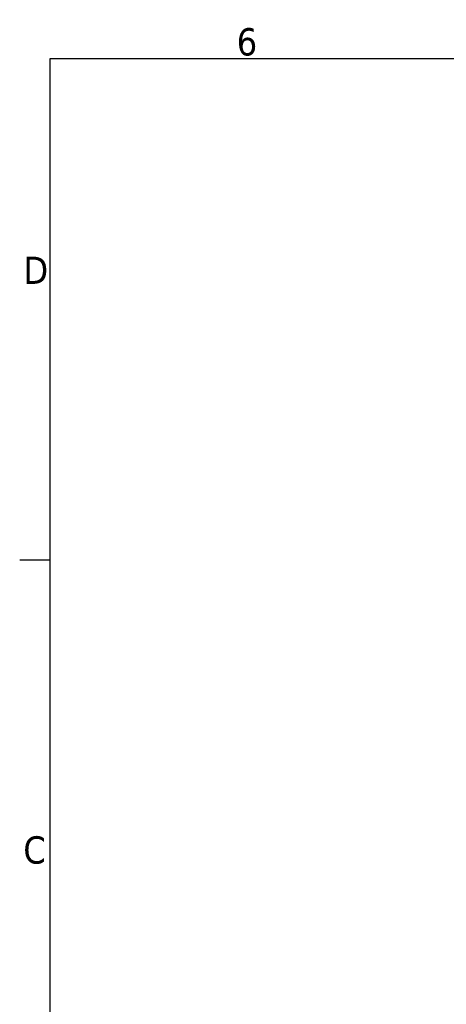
# Model space of a CAD drawing. Header units: millimetres. Extents: x 0 to 420, y 0 to 297.
# Tile 5 of 16: x 6 to 61, y 166 to 292. Entities that reach past the tile are written whole.
import ezdxf

# ---------------------------------------------------------------- set-up
doc = ezdxf.new("R2010")
doc.units = ezdxf.units.MM
doc.layers.get('0').update_dxf_attribs({"lineweight": 25})
doc.layers.add('Geometria schizzo (ISO)', color=7, linetype='Continuous', lineweight=25)
doc.layers.add('Simbolo (ISO)', color=7, linetype='Continuous', lineweight=25)
doc.styles.add('DEFAULT-ISO', font='TAHOMA.TTF')

# ---------------------------------------------------------------- blocks, each defined once
blk = doc.blocks.new('Bordi Default Border')
at = {"layer": 'Geometria schizzo (ISO)'}
blk.add_line((10, 222.75), (6.1, 222.75), dxfattribs=at)
at = {"layer": 'Geometria schizzo (ISO)', "flags": 128}
blk.add_lwpolyline([(10, 10), (10, 287), (410, 287), (410, 10), (10, 10)], dxfattribs=at)
at = {"layer": 'Simbolo (ISO)', "char_height": 3.5, "attachment_point": 7, "style": 'DEFAULT-ISO'}
for s, insert in [('6', (33.88, 287.33)), ('D', (6.57, 258.13)), ('C', (6.56, 183.81))]:
    blk.add_mtext(s, dxfattribs=dict(at, insert=insert))

msp = doc.modelspace()

# ---------------------------------------------------------------- block references
msp.add_blockref('Bordi Default Border', (0, 0))

doc.saveas('drawing.dxf')
